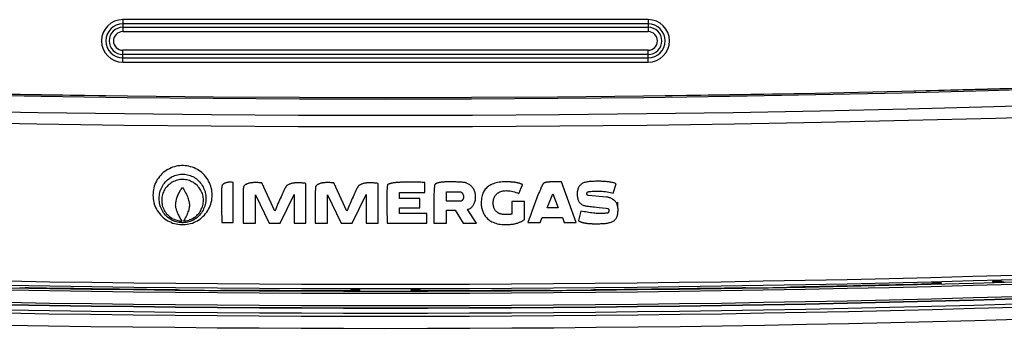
# Model space of a CAD drawing. Header units: centimetres. Extents: x 4745 to 39369, y 17389 to 19524.
# Tile 165 of 188: x 37112.91 to 37130.05, y 18529.39 to 18534.77. Entities that reach past the tile are written whole.
import ezdxf

# ---------------------------------------------------------------- set-up
doc = ezdxf.new("R2010")
doc.units = ezdxf.units.CM
doc.layers.add('$_urządzenia', color=250, linetype='Continuous')

# ---------------------------------------------------------------- blocks, each defined once
blk = doc.blocks.new('A$C92957c0b')
at = {"layer": '$_urządzenia'}
for p, q in [((-30.5, -1020.03), (-30.5, -1021.42)), ((30.5, -1020.03), (-30.5, -1020.03)), ((30.5, -1020.53), (-30.5, -1020.53)), ((30.5, -1020.03), (30.5, -1021.42)), ((-30.5, -1020.92), (30.5, -1020.92)), ((-30.5, -1021.42), (30.5, -1021.42)), ((-30.5, -1024.97), (-30.5, -1023.58)), ((30.5, -1023.58), (-30.5, -1023.58)), ((30.5, -1024.08), (-30.5, -1024.08)), ((30.5, -1024.97), (30.5, -1023.58)), ((-30.5, -1024.47), (30.5, -1024.47)), ((-30.5, -1024.97), (30.5, -1024.97)), ((-17.68, -1043.59), (-17.68, -1038.95)), ((-12.84, -1042.28), (-14.35, -1039.01)), ((-4.48, -1042.28), (-5.99, -1039.01)), ((2.15, -1038.92), (1.97, -1038.92)), ((2.33, -1038.91), (2.15, -1038.92)), ((2.53, -1038.91), (2.33, -1038.91)), ((2.73, -1038.91), (2.53, -1038.91)), ((2.95, -1038.91), (2.73, -1038.91)), ((3.18, -1038.91), (2.95, -1038.91)), ((3.42, -1038.92), (3.18, -1038.91)), ((3.68, -1038.92), (3.42, -1038.92)), ((4.55, -1040.11), (4.55, -1038.95)), ((22.15, -1043.6), (20.42, -1038.89)), ((-19.03, -1040.09), (-19.04, -1040.19)), ((-19.02, -1039.73), (-19.03, -1039.81)), ((-19.03, -1039.81), (-19.03, -1039.89)), ((-19.03, -1039.89), (-19.03, -1039.99)), ((-19.03, -1039.99), (-19.03, -1040.09)), ((-9.23, -1043.66), (-9.23, -1039.06)), ((-0.87, -1043.66), (-0.87, -1039.06)), ((0.17, -1040.03), (0.16, -1040.14)), ((0.16, -1040.14), (0.16, -1040.26)), ((0.18, -1039.75), (0.17, -1039.84)), ((0.17, -1039.84), (0.17, -1039.93)), ((0.17, -1039.93), (0.17, -1040.03)), ((0.18, -1039.7), (0.18, -1039.75)), ((1.63, -1040.83), (1.63, -1040.11)), ((1.63, -1040.11), (4.55, -1040.11)), ((5.64, -1040.09), (5.63, -1040.22)), ((5.65, -1039.86), (5.64, -1039.97)), ((5.64, -1039.97), (5.64, -1040.09)), ((5.65, -1039.69), (5.65, -1039.76)), ((5.65, -1039.76), (5.65, -1039.86)), ((7.07, -1041.14), (7.07, -1040.04)), ((7.07, -1040.04), (8.75, -1040.04)), ((15.49, -1040.22), (15.91, -1039.21)), ((17.81, -1040.14), (17.77, -1040.25)), ((17.86, -1040.03), (17.81, -1040.14)), ((17.9, -1039.93), (17.86, -1040.03)), ((17.94, -1039.84), (17.9, -1039.93)), ((17.98, -1039.75), (17.94, -1039.84)), ((18.02, -1039.66), (17.98, -1039.75)), ((24.39, -1039.95), (24.51, -1039.95)), ((26.45, -1040.19), (26.79, -1039.1)), ((-19.04, -1040.19), (-19.04, -1040.31)), ((-19.04, -1040.31), (-19.04, -1040.44)), ((-19.04, -1040.44), (-19.04, -1040.62)), ((-19.04, -1040.62), (-19.04, -1040.88)), ((-19.04, -1040.88), (-19.04, -1041.17)), ((-19.04, -1041.17), (-19.04, -1041.5)), ((-15.09, -1043.66), (-15.09, -1040.39)), ((-15.09, -1040.39), (-13.5, -1043.66)), ((-12.23, -1043.66), (-10.62, -1040.34)), ((-10.62, -1040.34), (-10.62, -1043.66)), ((-6.72, -1043.66), (-6.72, -1040.39)), ((-6.72, -1040.39), (-5.14, -1043.66)), ((-3.87, -1043.66), (-2.26, -1040.34)), ((-2.26, -1040.34), (-2.26, -1043.66)), ((0.16, -1040.83), (0.15, -1041.12)), ((0.15, -1041.12), (0.16, -1041.45)), ((0.16, -1040.26), (0.16, -1040.38)), ((0.16, -1040.38), (0.16, -1040.57)), ((0.16, -1040.57), (0.16, -1040.83)), ((3.98, -1040.83), (1.63, -1040.83)), ((3.98, -1041.89), (3.98, -1040.83)), ((5.63, -1040.57), (5.62, -1040.86)), ((5.62, -1040.86), (5.62, -1041.26)), ((5.62, -1041.26), (5.62, -1041.73)), ((5.63, -1040.22), (5.63, -1040.36)), ((5.63, -1040.36), (5.63, -1040.57)), ((8.73, -1041.14), (7.07, -1041.14)), ((14.68, -1041.17), (14.68, -1042.58)), ((16.15, -1041.17), (14.68, -1041.17)), ((16.15, -1043.26), (16.15, -1041.17)), ((17.42, -1041.15), (17.29, -1041.49)), ((17.54, -1040.84), (17.42, -1041.15)), ((17.62, -1040.63), (17.54, -1040.84)), ((17.69, -1040.43), (17.62, -1040.63)), ((17.77, -1040.25), (17.69, -1040.43)), ((18.75, -1041.91), (19.41, -1040.26)), ((19.41, -1040.26), (20.06, -1041.91)), ((25.67, -1040.64), (23.57, -1040.47)), ((26.99, -1041.94), (26.99, -1041.24)), ((-19.04, -1041.5), (-19.03, -1041.88)), ((-19.03, -1041.88), (-19.02, -1042.4)), ((-19.02, -1042.4), (-19, -1043.12)), ((0.16, -1041.45), (0.16, -1041.91)), ((0.16, -1041.91), (0.17, -1042.44)), ((0.17, -1042.44), (0.18, -1043.18)), ((1.63, -1042.56), (1.63, -1041.89)), ((1.63, -1041.89), (3.98, -1041.89)), ((5.62, -1041.73), (5.62, -1042.28)), ((5.62, -1042.28), (5.62, -1043.15)), ((7.07, -1043.66), (7.07, -1042.18)), ((7.07, -1042.18), (8.1, -1042.18)), ((8.1, -1042.18), (9.01, -1043.66)), ((10.58, -1043.66), (9.52, -1042.08)), ((16.99, -1042.31), (16.82, -1042.78)), ((17.14, -1041.88), (16.99, -1042.31)), ((17.29, -1041.49), (17.14, -1041.88)), ((20.06, -1041.91), (18.75, -1041.91)), ((22.66, -1042.29), (22.41, -1043.36)), ((24.8, -1041.86), (25.2, -1041.9)), ((25.2, -1041.9), (25.6, -1041.95)), ((25.6, -1041.95), (25.82, -1041.97)), ((-19, -1043.12), (-18.99, -1043.59)), ((-18.99, -1043.59), (-17.68, -1043.59)), ((0.18, -1043.18), (0.19, -1043.66)), ((4.78, -1042.56), (1.63, -1042.56)), ((4.78, -1043.66), (4.78, -1042.56)), ((5.62, -1043.15), (5.63, -1043.66)), ((16.68, -1043.17), (16.53, -1043.6)), ((16.53, -1043.6), (17.96, -1043.6)), ((16.82, -1042.78), (16.68, -1043.17)), ((17.96, -1043.6), (18.18, -1043.01)), ((18.18, -1043.01), (20.53, -1043.01)), ((20.53, -1043.01), (20.74, -1043.6)), ((20.74, -1043.6), (22.15, -1043.6)), ((-16.53, -1043.66), (-15.09, -1043.66)), ((-13.5, -1043.66), (-12.23, -1043.66)), ((-10.62, -1043.66), (-9.23, -1043.66)), ((-8.17, -1043.66), (-6.72, -1043.66)), ((-5.14, -1043.66), (-3.87, -1043.66)), ((-2.26, -1043.66), (-0.87, -1043.66)), ((0.19, -1043.66), (4.78, -1043.66)), ((5.63, -1043.66), (7.07, -1043.66)), ((9.01, -1043.66), (10.58, -1043.66)), ((70.5, -1050.4), (70.46, -1050.52)), ((71.5, -1050.37), (71.54, -1050.48)), ((-42.38, -1051.21), (-42.32, -1051.21)), ((-42.32, -1051.21), (-42.26, -1051.21)), ((-42.26, -1051.21), (-42.21, -1051.21)), ((-41.97, -1051.19), (-41.96, -1051.19)), ((-41.73, -1051.17), (-41.67, -1051.17)), ((-41.67, -1051.17), (-41.61, -1051.17)), ((-41.61, -1051.17), (-41.56, -1051.17)), ((-24.54, -1051.4), (-24.47, -1051.4)), ((-24.47, -1051.4), (-24.41, -1051.4)), ((-24.41, -1051.4), (-24.36, -1051.4)), ((-24.03, -1051.43), (-24.04, -1051.42)), ((-23.71, -1051.45), (-23.65, -1051.46)), ((-23.65, -1051.46), (-23.59, -1051.46)), ((-23.59, -1051.46), (-23.53, -1051.46)), ((-19.43, -1051.49), (-19.37, -1051.49)), ((-19.37, -1051.49), (-19.32, -1051.49)), ((-19.32, -1051.49), (-19.26, -1051.49)), ((-19.03, -1051.47), (-19.02, -1051.47)), ((-18.78, -1051.45), (-18.73, -1051.45)), ((-18.73, -1051.45), (-18.67, -1051.45)), ((-18.67, -1051.45), (-18.61, -1051.45)), ((-4.34, -1051.51), (-4.3, -1051.51)), ((-4.3, -1051.51), (-4.26, -1051.51)), ((-4.26, -1051.51), (-4.23, -1051.51)), ((-4.23, -1051.51), (-4.19, -1051.51)), ((-4.07, -1051.5), (-4.04, -1051.5)), ((-4.04, -1051.5), (-4, -1051.38)), ((-2.96, -1051.5), (-3, -1051.38)), ((3, -1051.38), (2.96, -1051.5)), ((4, -1051.38), (4.04, -1051.5)), ((4.04, -1051.5), (4.07, -1051.5)), ((4.23, -1051.51), (4.26, -1051.51)), ((4.26, -1051.51), (4.3, -1051.51)), ((4.3, -1051.51), (4.34, -1051.51)), ((18.52, -1051.45), (18.58, -1051.45)), ((18.58, -1051.45), (18.64, -1051.45)), ((18.64, -1051.45), (18.7, -1051.45)), ((19.02, -1051.47), (19.03, -1051.47)), ((19.34, -1051.49), (19.4, -1051.49)), ((19.4, -1051.49), (19.46, -1051.49)), ((19.46, -1051.49), (19.52, -1051.49)), ((23.62, -1051.46), (23.68, -1051.46)), ((23.68, -1051.46), (23.74, -1051.45)), ((23.74, -1051.45), (23.8, -1051.45)), ((24.04, -1051.42), (24.03, -1051.43)), ((24.27, -1051.4), (24.33, -1051.4)), ((24.33, -1051.4), (24.38, -1051.4)), ((24.38, -1051.4), (24.44, -1051.4)), ((41.46, -1051.17), (41.53, -1051.17)), ((41.53, -1051.17), (41.59, -1051.17)), ((41.59, -1051.17), (41.64, -1051.17)), ((41.96, -1051.19), (41.97, -1051.19)), ((42.29, -1051.21), (42.35, -1051.21)), ((42.35, -1051.21), (42.41, -1051.21)), ((42.41, -1051.21), (42.47, -1051.21)), ((46.57, -1051.14), (46.63, -1051.13)), ((46.63, -1051.13), (46.69, -1051.13)), ((46.69, -1051.13), (46.74, -1051.13)), ((46.98, -1051.1), (46.97, -1051.11)), ((47.22, -1051.08), (47.27, -1051.07)), ((47.27, -1051.07), (47.33, -1051.07)), ((47.33, -1051.07), (47.39, -1051.07)), ((63.22, -1050.72), (63.26, -1050.72)), ((63.26, -1050.72), (63.29, -1050.72)), ((63.29, -1050.72), (63.33, -1050.72)), ((63.43, -1050.71), (63.46, -1050.71)), ((63.46, -1050.7), (63.5, -1050.58)), ((64.54, -1050.68), (64.5, -1050.56)), ((71.54, -1050.49), (71.57, -1050.49)), ((71.73, -1050.49), (71.76, -1050.49)), ((71.76, -1050.49), (71.8, -1050.49)), ((71.8, -1050.49), (71.84, -1050.49))]:
    blk.add_line(p, q, dxfattribs=at)
for points in [[(149.83, -1024.78), (139.86, -1025.36), (129.88, -1025.9), (119.89, -1026.4), (109.91, -1026.86), (99.92, -1027.28), (89.94, -1027.66), (79.95, -1028), (69.96, -1028.3), (59.96, -1028.56), (49.97, -1028.78), (39.98, -1028.96), (29.98, -1029.1), (19.99, -1029.2), (9.99, -1029.26), (0, -1029.28), (-9.99, -1029.26), (-19.99, -1029.2), (-29.98, -1029.1), (-39.98, -1028.96), (-49.97, -1028.78)], [(149.7, -1024.61), (139.73, -1025.18), (129.76, -1025.72), (119.79, -1026.22), (109.81, -1026.68), (99.83, -1027.1), (89.86, -1027.48), (79.87, -1027.82), (69.89, -1028.12), (59.91, -1028.38), (49.93, -1028.6), (39.94, -1028.78), (29.96, -1028.92), (19.97, -1029.02), (9.99, -1029.08), (0, -1029.1), (-9.99, -1029.08), (-19.97, -1029.02), (-29.96, -1028.92), (-39.94, -1028.78), (-49.93, -1028.6)], [(149.7, -1024.62), (139.73, -1025.2), (129.76, -1025.74), (119.79, -1026.23), (109.81, -1026.69), (99.84, -1027.11), (89.86, -1027.49), (79.88, -1027.83), (69.89, -1028.13), (59.91, -1028.39), (49.93, -1028.61), (39.94, -1028.79), (29.96, -1028.93), (19.97, -1029.03), (9.99, -1029.09), (0, -1029.11), (-9.99, -1029.09), (-19.97, -1029.03), (-29.96, -1028.93), (-39.94, -1028.79), (-49.93, -1028.61)], [(151.35, -1026.59), (141.27, -1027.18), (131.19, -1027.73), (121.11, -1028.24), (111.02, -1028.71), (100.94, -1029.13), (90.85, -1029.52), (80.76, -1029.87), (70.67, -1030.17), (60.57, -1030.44), (50.48, -1030.66), (40.38, -1030.85), (30.29, -1030.99), (20.19, -1031.09), (10.1, -1031.15), (0, -1031.17), (-10.1, -1031.15), (-20.19, -1031.09), (-30.29, -1030.99), (-40.38, -1030.85), (-50.48, -1030.66)], [(151.68, -1027.9), (141.58, -1028.49), (131.47, -1029.04), (121.37, -1029.55), (111.26, -1030.02), (101.15, -1030.45), (91.04, -1030.84), (80.93, -1031.19), (70.82, -1031.5), (60.7, -1031.76), (50.59, -1031.99), (40.47, -1032.17), (30.35, -1032.32), (20.24, -1032.42), (10.12, -1032.48), (0, -1032.5), (-10.12, -1032.48), (-20.24, -1032.42), (-30.35, -1032.32), (-40.47, -1032.17), (-50.59, -1031.99)], [(-20.12, -1040.42), (-20.13, -1040.21), (-20.15, -1039.99), (-20.18, -1039.79), (-20.22, -1039.58), (-20.28, -1039.38), (-20.35, -1039.18), (-20.43, -1038.99), (-20.53, -1038.8), (-20.63, -1038.62), (-20.75, -1038.44), (-20.88, -1038.27), (-21.02, -1038.11), (-21.16, -1037.96), (-21.32, -1037.81), (-21.49, -1037.68), (-21.66, -1037.56), (-21.84, -1037.45), (-22.03, -1037.35), (-22.22, -1037.26), (-22.42, -1037.18), (-22.62, -1037.12), (-22.82, -1037.07), (-23.03, -1037.03), (-23.24, -1037), (-23.45, -1036.99), (-23.67, -1036.99), (-23.88, -1037), (-24.09, -1037.03), (-24.3, -1037.07), (-24.5, -1037.12), (-24.71, -1037.18), (-24.9, -1037.26), (-25.09, -1037.35), (-25.28, -1037.45), (-25.46, -1037.56), (-25.63, -1037.68), (-25.8, -1037.81), (-25.96, -1037.96), (-26.1, -1038.11), (-26.24, -1038.27), (-26.37, -1038.44), (-26.49, -1038.62), (-26.59, -1038.8), (-26.69, -1038.99), (-26.77, -1039.18), (-26.84, -1039.38), (-26.9, -1039.58), (-26.94, -1039.79), (-26.97, -1039.99), (-26.99, -1040.21), (-27, -1040.42)], [(-26.27, -1040.81), (-26.27, -1040.63), (-26.25, -1040.45), (-26.22, -1040.28), (-26.19, -1040.1), (-26.14, -1039.93), (-26.08, -1039.77), (-26.02, -1039.61), (-25.94, -1039.45), (-25.85, -1039.3), (-25.76, -1039.15), (-25.65, -1039.02), (-25.54, -1038.88), (-25.43, -1038.76), (-25.3, -1038.65), (-25.17, -1038.54), (-25.03, -1038.44), (-24.89, -1038.35), (-24.75, -1038.27), (-24.6, -1038.2), (-24.44, -1038.14), (-24.29, -1038.09), (-24.13, -1038.05), (-23.97, -1038.02), (-23.81, -1038), (-23.64, -1037.99), (-23.48, -1037.99), (-23.31, -1038), (-23.15, -1038.02), (-22.99, -1038.05), (-22.83, -1038.09), (-22.68, -1038.14), (-22.52, -1038.2), (-22.37, -1038.27), (-22.23, -1038.35), (-22.09, -1038.44), (-21.95, -1038.54), (-21.82, -1038.65), (-21.7, -1038.76), (-21.58, -1038.88), (-21.47, -1039.02), (-21.36, -1039.15), (-21.27, -1039.3), (-21.18, -1039.45), (-21.11, -1039.61), (-21.04, -1039.77), (-20.98, -1039.93), (-20.93, -1040.1), (-20.9, -1040.28), (-20.87, -1040.45), (-20.85, -1040.63), (-20.85, -1040.81)], [(-21.14, -1041.02), (-21.14, -1040.86), (-21.16, -1040.71), (-21.18, -1040.55), (-21.22, -1040.4), (-21.26, -1040.25), (-21.32, -1040.1), (-21.38, -1039.96), (-21.46, -1039.82), (-21.54, -1039.69), (-21.63, -1039.56), (-21.73, -1039.44), (-21.84, -1039.32), (-21.95, -1039.21), (-22.08, -1039.11), (-22.2, -1039.02), (-22.34, -1038.93), (-22.48, -1038.86), (-22.62, -1038.79), (-22.76, -1038.74), (-22.91, -1038.69), (-23.07, -1038.65), (-23.22, -1038.63), (-23.38, -1038.61), (-23.54, -1038.6), (-23.7, -1038.61), (-23.86, -1038.62), (-24.01, -1038.64), (-24.17, -1038.68), (-24.32, -1038.72), (-24.47, -1038.78), (-24.61, -1038.84), (-24.75, -1038.91), (-24.88, -1039), (-25.01, -1039.09), (-25.14, -1039.19), (-25.25, -1039.29), (-25.36, -1039.41), (-25.47, -1039.53), (-25.56, -1039.65), (-25.64, -1039.79), (-25.72, -1039.92), (-25.79, -1040.07), (-25.84, -1040.21), (-25.89, -1040.36), (-25.93, -1040.51), (-25.96, -1040.67), (-25.98, -1040.83), (-25.98, -1040.98), (-25.98, -1041.14)], [(-17.68, -1038.95), (-17.78, -1038.94), (-17.88, -1038.93), (-17.97, -1038.92), (-18.06, -1038.92), (-18.15, -1038.93), (-18.23, -1038.93), (-18.32, -1038.95), (-18.4, -1038.96), (-18.48, -1038.98), (-18.55, -1039), (-18.62, -1039.03), (-18.68, -1039.05), (-18.74, -1039.09), (-18.79, -1039.12), (-18.84, -1039.15), (-18.88, -1039.19), (-18.92, -1039.23), (-18.96, -1039.27)], [(-14.35, -1039.01), (-14.47, -1039), (-14.59, -1038.99), (-14.71, -1038.98), (-14.82, -1038.97), (-14.92, -1038.97), (-15.03, -1038.97), (-15.13, -1038.97), (-15.22, -1038.97), (-15.32, -1038.97), (-15.41, -1038.98), (-15.49, -1038.99), (-15.58, -1039), (-15.66, -1039.01), (-15.74, -1039.02), (-15.81, -1039.03), (-15.88, -1039.05), (-15.95, -1039.07), (-16.01, -1039.09), (-16.08, -1039.12), (-16.13, -1039.14), (-16.19, -1039.17), (-16.24, -1039.2), (-16.29, -1039.23), (-16.33, -1039.27), (-16.37, -1039.3), (-16.4, -1039.34), (-16.43, -1039.38), (-16.45, -1039.42), (-16.47, -1039.47), (-16.49, -1039.51), (-16.5, -1039.56), (-16.5, -1039.61), (-16.51, -1039.66)], [(-9.23, -1039.06), (-9.37, -1039.05), (-9.5, -1039.03), (-9.63, -1039.02), (-9.76, -1039.01), (-9.88, -1039.01), (-9.99, -1039), (-10.1, -1039), (-10.21, -1039), (-10.31, -1039), (-10.41, -1039.01), (-10.51, -1039.01), (-10.6, -1039.02), (-10.69, -1039.03), (-10.78, -1039.05), (-10.86, -1039.06), (-10.95, -1039.08), (-11.02, -1039.1), (-11.1, -1039.13), (-11.17, -1039.15), (-11.24, -1039.18), (-11.3, -1039.21), (-11.36, -1039.25), (-11.41, -1039.28), (-11.45, -1039.32), (-11.49, -1039.36), (-11.53, -1039.4), (-11.56, -1039.44)], [(-5.99, -1039.01), (-6.11, -1039), (-6.23, -1038.99), (-6.34, -1038.98), (-6.46, -1038.97), (-6.56, -1038.97), (-6.67, -1038.97), (-6.77, -1038.97), (-6.86, -1038.97), (-6.95, -1038.97), (-7.04, -1038.98), (-7.13, -1038.99), (-7.21, -1039), (-7.3, -1039.01), (-7.37, -1039.02), (-7.45, -1039.03), (-7.52, -1039.05), (-7.59, -1039.07), (-7.65, -1039.09), (-7.71, -1039.12), (-7.77, -1039.14), (-7.83, -1039.17), (-7.88, -1039.2), (-7.92, -1039.23), (-7.97, -1039.27), (-8, -1039.3), (-8.04, -1039.34), (-8.06, -1039.38), (-8.09, -1039.42), (-8.11, -1039.47), (-8.12, -1039.51), (-8.14, -1039.56), (-8.14, -1039.61), (-8.14, -1039.66)], [(-0.87, -1039.06), (-1.01, -1039.05), (-1.14, -1039.03), (-1.27, -1039.02), (-1.39, -1039.01), (-1.51, -1039.01), (-1.63, -1039), (-1.74, -1039), (-1.85, -1039), (-1.95, -1039), (-2.05, -1039.01), (-2.15, -1039.01), (-2.24, -1039.02), (-2.33, -1039.03), (-2.42, -1039.05), (-2.5, -1039.06), (-2.58, -1039.08), (-2.66, -1039.1), (-2.74, -1039.13), (-2.81, -1039.15), (-2.87, -1039.18), (-2.94, -1039.21), (-2.99, -1039.25), (-3.05, -1039.28), (-3.09, -1039.32), (-3.13, -1039.36), (-3.17, -1039.4), (-3.2, -1039.44)], [(1.97, -1038.92), (1.89, -1038.93), (1.81, -1038.93), (1.73, -1038.93), (1.65, -1038.94), (1.58, -1038.94), (1.5, -1038.95), (1.43, -1038.95), (1.36, -1038.96), (1.3, -1038.96), (1.23, -1038.97), (1.17, -1038.97), (1.11, -1038.98), (1.05, -1038.99), (0.99, -1038.99), (0.94, -1039), (0.88, -1039.01), (0.83, -1039.02), (0.78, -1039.03), (0.73, -1039.04), (0.68, -1039.05), (0.64, -1039.06), (0.59, -1039.07), (0.55, -1039.08), (0.5, -1039.09), (0.46, -1039.1), (0.42, -1039.11), (0.38, -1039.13), (0.35, -1039.14), (0.32, -1039.16), (0.29, -1039.18), (0.27, -1039.2), (0.25, -1039.23)], [(4.55, -1038.95), (4.39, -1038.95), (4.24, -1038.94), (4.1, -1038.93), (3.95, -1038.93), (3.68, -1038.92)], [(9.16, -1038.95), (9.03, -1038.94), (8.91, -1038.93), (8.78, -1038.92), (8.66, -1038.92), (8.55, -1038.91), (8.44, -1038.9), (8.33, -1038.9), (8.22, -1038.89), (8.12, -1038.89), (8.02, -1038.89), (7.92, -1038.88), (7.82, -1038.88), (7.73, -1038.88), (7.64, -1038.88), (7.56, -1038.88), (7.47, -1038.88), (7.39, -1038.88), (7.31, -1038.88), (7.23, -1038.88), (7.15, -1038.88), (7.08, -1038.88), (7.01, -1038.89), (6.94, -1038.89), (6.87, -1038.89), (6.8, -1038.9), (6.74, -1038.9), (6.68, -1038.91), (6.62, -1038.91), (6.56, -1038.92), (6.5, -1038.93), (6.45, -1038.93), (6.39, -1038.94), (6.34, -1038.95), (6.29, -1038.96), (6.24, -1038.97), (6.2, -1038.98), (6.15, -1038.99), (6.11, -1039), (6.07, -1039.01), (6.03, -1039.02), (5.99, -1039.04), (5.95, -1039.05), (5.91, -1039.07), (5.88, -1039.08), (5.84, -1039.1), (5.81, -1039.12), (5.79, -1039.14), (5.76, -1039.16), (5.74, -1039.18), (5.72, -1039.2), (5.71, -1039.23)], [(10.45, -1040.58), (10.45, -1040.46), (10.44, -1040.34), (10.42, -1040.23), (10.4, -1040.12), (10.37, -1040.02), (10.33, -1039.92), (10.29, -1039.83), (10.24, -1039.74), (10.19, -1039.66), (10.13, -1039.58), (10.07, -1039.5), (10, -1039.43), (9.93, -1039.36), (9.86, -1039.3), (9.78, -1039.24), (9.71, -1039.19), (9.64, -1039.15), (9.57, -1039.11), (9.5, -1039.07), (9.43, -1039.04), (9.36, -1039.01), (9.29, -1038.99), (9.23, -1038.97), (9.16, -1038.95)], [(14.03, -1038.88), (13.81, -1038.88), (13.6, -1038.89), (13.4, -1038.91), (13.21, -1038.93), (13.02, -1038.96), (12.85, -1039), (12.68, -1039.05), (12.52, -1039.1), (12.38, -1039.15), (12.24, -1039.22), (12.11, -1039.29), (11.99, -1039.36), (11.88, -1039.45), (11.77, -1039.54), (11.68, -1039.64), (11.59, -1039.74), (11.5, -1039.85), (11.43, -1039.96), (11.36, -1040.08), (11.3, -1040.21), (11.25, -1040.34), (11.21, -1040.48), (11.17, -1040.63), (11.15, -1040.78), (11.13, -1040.95), (11.11, -1041.12), (11.11, -1041.41)], [(15.91, -1039.21), (15.89, -1039.19), (15.86, -1039.17), (15.83, -1039.16), (15.8, -1039.14), (15.77, -1039.13), (15.74, -1039.12), (15.7, -1039.1), (15.67, -1039.09), (15.63, -1039.08), (15.59, -1039.06), (15.55, -1039.05), (15.51, -1039.04), (15.47, -1039.03), (15.42, -1039.02), (15.38, -1039.01), (15.33, -1039), (15.28, -1038.99), (15.24, -1038.98), (15.18, -1038.97), (15.13, -1038.96), (15.08, -1038.95), (15.02, -1038.94), (14.96, -1038.93), (14.9, -1038.93), (14.84, -1038.92), (14.78, -1038.91), (14.71, -1038.91), (14.64, -1038.9), (14.57, -1038.9), (14.5, -1038.89), (14.43, -1038.89), (14.35, -1038.88), (14.28, -1038.88), (14.2, -1038.88), (14.11, -1038.88), (14.03, -1038.88)], [(19.87, -1038.87), (19.8, -1038.87), (19.73, -1038.87), (19.66, -1038.87), (19.6, -1038.87), (19.54, -1038.87), (19.48, -1038.87), (19.42, -1038.88), (19.36, -1038.88), (19.31, -1038.88), (19.25, -1038.88), (19.2, -1038.88), (19.15, -1038.89), (19.1, -1038.89), (19.05, -1038.89), (19, -1038.9), (18.96, -1038.9), (18.91, -1038.91), (18.87, -1038.91), (18.83, -1038.92), (18.79, -1038.92), (18.75, -1038.93), (18.71, -1038.93), (18.67, -1038.94), (18.64, -1038.94), (18.61, -1038.95), (18.57, -1038.96), (18.54, -1038.97), (18.51, -1038.98), (18.48, -1038.99), (18.45, -1039), (18.43, -1039.01), (18.4, -1039.02), (18.37, -1039.03), (18.35, -1039.05), (18.33, -1039.07), (18.31, -1039.09), (18.29, -1039.12), (18.28, -1039.14), (18.26, -1039.16), (18.25, -1039.19), (18.23, -1039.22), (18.22, -1039.24), (18.2, -1039.27), (18.18, -1039.3), (18.17, -1039.33), (18.15, -1039.37), (18.14, -1039.4), (18.12, -1039.43), (18.1, -1039.47), (18.09, -1039.5), (18.07, -1039.54), (18.05, -1039.58), (18.02, -1039.66)], [(20.42, -1038.89), (20.33, -1038.89), (20.25, -1038.88), (20.17, -1038.88), (20.09, -1038.88), (20.01, -1038.88), (19.87, -1038.87)], [(24.84, -1038.81), (24.68, -1038.81), (24.52, -1038.81), (24.37, -1038.81), (24.22, -1038.82), (24.07, -1038.82), (23.93, -1038.83), (23.79, -1038.84), (23.66, -1038.85), (23.53, -1038.87), (23.41, -1038.89), (23.29, -1038.91), (23.18, -1038.94), (23.08, -1038.97), (22.98, -1039.01), (22.89, -1039.05), (22.81, -1039.1), (22.73, -1039.15), (22.66, -1039.21), (22.6, -1039.27), (22.54, -1039.33), (22.49, -1039.4), (22.44, -1039.47), (22.4, -1039.55), (22.36, -1039.63), (22.33, -1039.72), (22.31, -1039.82), (22.29, -1039.92), (22.27, -1040.03), (22.26, -1040.14), (22.26, -1040.26)], [(26.79, -1039.1), (26.71, -1039.06), (26.63, -1039.03), (26.55, -1039.01), (26.46, -1038.98), (26.36, -1038.96), (26.26, -1038.94), (26.17, -1038.92), (26.06, -1038.91), (25.96, -1038.89), (25.85, -1038.87), (25.73, -1038.86), (25.62, -1038.85), (25.5, -1038.84), (25.37, -1038.83), (25.25, -1038.82), (25.12, -1038.82), (24.98, -1038.81), (24.84, -1038.81)], [(-24.36, -1041.63), (-24.35, -1041.46), (-24.33, -1041.3), (-24.3, -1041.12), (-24.26, -1040.94), (-24.21, -1040.75), (-24.14, -1040.55), (-24.06, -1040.36), (-23.97, -1040.17), (-23.87, -1039.99), (-23.78, -1039.82), (-23.67, -1039.67), (-23.57, -1039.52)], [(-23.57, -1039.52), (-23.46, -1039.68), (-23.36, -1039.84), (-23.28, -1040), (-23.2, -1040.15), (-23.12, -1040.3), (-23.06, -1040.44), (-23, -1040.58), (-22.94, -1040.72), (-22.9, -1040.86), (-22.86, -1040.99), (-22.82, -1041.12), (-22.8, -1041.24), (-22.78, -1041.37), (-22.77, -1041.48), (-22.77, -1041.6)], [(-19, -1039.43), (-19, -1039.45), (-19, -1039.47), (-19, -1039.48), (-19.01, -1039.5), (-19.01, -1039.52), (-19.01, -1039.54), (-19.01, -1039.56), (-19.01, -1039.59), (-19.02, -1039.61), (-19.02, -1039.63), (-19.02, -1039.65), (-19.02, -1039.68), (-19.02, -1039.73)], [(-18.96, -1039.27), (-18.97, -1039.28), (-18.97, -1039.29), (-18.98, -1039.3), (-18.98, -1039.32), (-18.98, -1039.33), (-18.99, -1039.35), (-18.99, -1039.36), (-19, -1039.43)], [(-16.51, -1039.66), (-16.51, -1040.09), (-16.51, -1040.53), (-16.51, -1040.97), (-16.52, -1041.41), (-16.52, -1042.3)], [(-11.56, -1039.44), (-11.64, -1039.59), (-11.73, -1039.74), (-11.81, -1039.9), (-11.89, -1040.07), (-11.97, -1040.25)], [(-8.14, -1039.66), (-8.15, -1040.09), (-8.15, -1040.53), (-8.15, -1040.97), (-8.15, -1041.41), (-8.16, -1042.3)], [(-3.2, -1039.44), (-3.28, -1039.59), (-3.37, -1039.74), (-3.45, -1039.9), (-3.53, -1040.07), (-3.61, -1040.25)], [(0.21, -1039.39), (0.2, -1039.41), (0.2, -1039.43), (0.2, -1039.45), (0.2, -1039.47), (0.19, -1039.49), (0.19, -1039.51), (0.19, -1039.53), (0.19, -1039.55), (0.19, -1039.58), (0.19, -1039.6), (0.18, -1039.62), (0.18, -1039.65), (0.18, -1039.7)], [(0.25, -1039.23), (0.24, -1039.24), (0.23, -1039.25), (0.23, -1039.26), (0.22, -1039.28), (0.22, -1039.29), (0.22, -1039.31), (0.22, -1039.33), (0.21, -1039.39)], [(5.67, -1039.44), (5.67, -1039.46), (5.67, -1039.49), (5.67, -1039.52), (5.66, -1039.54), (5.66, -1039.57), (5.66, -1039.6), (5.66, -1039.63), (5.65, -1039.69)], [(5.71, -1039.23), (5.7, -1039.24), (5.7, -1039.26), (5.69, -1039.28), (5.69, -1039.3), (5.69, -1039.32), (5.68, -1039.35), (5.68, -1039.37), (5.68, -1039.39), (5.67, -1039.44)], [(8.75, -1040.04), (8.78, -1040.06), (8.81, -1040.08), (8.84, -1040.1), (8.87, -1040.13), (8.89, -1040.16), (8.92, -1040.2), (8.94, -1040.24), (8.97, -1040.28), (8.99, -1040.32), (9.01, -1040.37), (9.02, -1040.41), (9.04, -1040.47), (9.05, -1040.52), (9.05, -1040.57), (9.06, -1040.63)], [(12.61, -1040.73), (12.65, -1040.64), (12.7, -1040.55), (12.75, -1040.47), (12.8, -1040.4), (12.87, -1040.33), (12.93, -1040.26), (13.01, -1040.2), (13.09, -1040.15), (13.18, -1040.09), (13.28, -1040.05), (13.38, -1040.01), (13.5, -1039.97), (13.62, -1039.94), (13.75, -1039.92), (13.88, -1039.91), (14.03, -1039.9)], [(14.03, -1039.9), (14.17, -1039.91), (14.32, -1039.92), (14.47, -1039.94), (14.63, -1039.97), (14.79, -1040.01), (14.96, -1040.05), (15.13, -1040.1), (15.31, -1040.16), (15.49, -1040.22)], [(23.57, -1040.47), (23.56, -1040.47), (23.54, -1040.47), (23.53, -1040.46), (23.51, -1040.46), (23.49, -1040.45), (23.48, -1040.44), (23.46, -1040.43), (23.44, -1040.42), (23.43, -1040.4), (23.42, -1040.39), (23.41, -1040.37), (23.4, -1040.35), (23.39, -1040.33), (23.39, -1040.3), (23.38, -1040.28), (23.38, -1040.26), (23.38, -1040.23), (23.39, -1040.21), (23.39, -1040.18), (23.4, -1040.16), (23.4, -1040.14), (23.41, -1040.13), (23.42, -1040.11), (23.43, -1040.09), (23.45, -1040.08), (23.46, -1040.07), (23.47, -1040.06), (23.48, -1040.05), (23.5, -1040.04), (23.51, -1040.04), (23.52, -1040.03), (23.54, -1040.03), (23.55, -1040.03)], [(23.55, -1040.03), (23.58, -1040.01), (23.62, -1040.01), (23.65, -1040), (23.69, -1039.99), (23.73, -1039.99), (23.77, -1039.99), (23.81, -1039.98), (23.85, -1039.98), (23.98, -1039.97)], [(23.98, -1039.97), (24.03, -1039.97), (24.08, -1039.97), (24.13, -1039.96), (24.18, -1039.96), (24.23, -1039.96), (24.28, -1039.96), (24.34, -1039.95), (24.39, -1039.95)], [(24.51, -1039.95), (24.64, -1039.95), (24.7, -1039.95)], [(24.7, -1039.95), (24.93, -1039.96), (25.14, -1039.97), (25.35, -1039.99), (25.55, -1040.01), (25.75, -1040.03), (25.93, -1040.07), (26.11, -1040.1), (26.29, -1040.15), (26.45, -1040.19)], [(-27, -1040.42), (-26.99, -1040.63), (-26.97, -1040.84), (-26.94, -1041.05), (-26.9, -1041.26), (-26.84, -1041.46), (-26.77, -1041.66), (-26.69, -1041.85), (-26.59, -1042.04), (-26.49, -1042.22), (-26.37, -1042.4), (-26.24, -1042.57), (-26.1, -1042.73), (-25.96, -1042.88), (-25.8, -1043.03), (-25.63, -1043.16), (-25.46, -1043.28), (-25.28, -1043.39), (-25.09, -1043.49), (-24.9, -1043.58), (-24.71, -1043.66), (-24.5, -1043.72), (-24.3, -1043.77), (-24.09, -1043.81), (-23.88, -1043.84), (-23.67, -1043.85), (-23.45, -1043.85), (-23.24, -1043.84), (-23.03, -1043.81), (-22.82, -1043.77), (-22.62, -1043.72), (-22.42, -1043.66), (-22.22, -1043.58), (-22.03, -1043.49), (-21.84, -1043.39), (-21.66, -1043.28), (-21.49, -1043.16), (-21.32, -1043.03), (-21.16, -1042.88), (-21.02, -1042.73), (-20.88, -1042.57), (-20.75, -1042.4), (-20.63, -1042.22), (-20.53, -1042.04), (-20.43, -1041.85), (-20.35, -1041.66), (-20.28, -1041.46), (-20.22, -1041.26), (-20.18, -1041.05), (-20.15, -1040.84), (-20.13, -1040.63), (-20.12, -1040.42)], [(-20.85, -1040.81), (-20.85, -1040.99), (-20.87, -1041.17), (-20.9, -1041.34), (-20.93, -1041.52), (-20.98, -1041.69), (-21.04, -1041.85), (-21.11, -1042.01), (-21.18, -1042.17), (-21.27, -1042.32), (-21.36, -1042.46), (-21.47, -1042.6), (-21.58, -1042.73), (-21.7, -1042.86), (-21.82, -1042.97), (-21.95, -1043.08), (-22.09, -1043.18), (-22.23, -1043.27), (-22.37, -1043.35), (-22.52, -1043.42), (-22.68, -1043.48), (-22.83, -1043.53), (-22.99, -1043.57), (-23.15, -1043.6), (-23.31, -1043.62), (-23.48, -1043.63), (-23.64, -1043.63), (-23.81, -1043.62), (-23.97, -1043.6), (-24.13, -1043.57), (-24.29, -1043.53), (-24.44, -1043.48), (-24.6, -1043.42), (-24.75, -1043.35), (-24.89, -1043.27), (-25.03, -1043.18), (-25.17, -1043.08), (-25.3, -1042.97), (-25.43, -1042.86), (-25.54, -1042.73), (-25.65, -1042.6), (-25.76, -1042.46), (-25.85, -1042.32), (-25.94, -1042.17), (-26.02, -1042.01), (-26.08, -1041.85), (-26.14, -1041.69), (-26.19, -1041.52), (-26.22, -1041.34), (-26.25, -1041.17), (-26.27, -1040.99), (-26.27, -1040.81)], [(-25.98, -1041.14), (-25.97, -1041.3), (-25.94, -1041.45), (-25.91, -1041.61), (-25.87, -1041.76), (-25.82, -1041.91), (-25.75, -1042.05), (-25.68, -1042.19), (-25.6, -1042.32), (-25.51, -1042.45), (-25.41, -1042.58), (-25.31, -1042.69), (-25.19, -1042.8), (-25.07, -1042.91), (-24.95, -1043), (-24.81, -1043.09), (-24.68, -1043.17), (-24.54, -1043.23), (-24.39, -1043.29), (-24.24, -1043.34), (-24.09, -1043.38), (-23.93, -1043.41), (-23.78, -1043.43), (-23.62, -1043.44)], [(-23.45, -1043.43), (-23.3, -1043.42), (-23.15, -1043.4), (-23, -1043.37), (-22.85, -1043.33), (-22.7, -1043.27), (-22.56, -1043.21), (-22.41, -1043.14), (-22.28, -1043.07), (-22.15, -1042.98), (-22.03, -1042.89), (-21.91, -1042.79), (-21.81, -1042.69), (-21.71, -1042.58), (-21.61, -1042.46), (-21.53, -1042.33), (-21.45, -1042.2), (-21.38, -1042.06), (-21.31, -1041.92), (-21.26, -1041.77), (-21.22, -1041.62), (-21.18, -1041.47), (-21.16, -1041.32), (-21.14, -1041.17), (-21.14, -1041.02)], [(-11.97, -1040.25), (-12.13, -1040.61), (-12.22, -1040.8), (-12.3, -1040.99), (-12.39, -1041.19), (-12.48, -1041.4), (-12.56, -1041.61), (-12.66, -1041.82), (-12.75, -1042.05), (-12.84, -1042.28)], [(-3.61, -1040.25), (-3.77, -1040.61), (-3.85, -1040.8), (-3.94, -1040.99), (-4.03, -1041.19), (-4.11, -1041.4), (-4.2, -1041.61), (-4.29, -1041.82), (-4.39, -1042.05), (-4.48, -1042.28)], [(9.06, -1040.63), (9.05, -1040.68), (9.05, -1040.73), (9.04, -1040.78), (9.02, -1040.83), (9, -1040.87), (8.98, -1040.92), (8.96, -1040.96), (8.93, -1040.99), (8.91, -1041.02), (8.88, -1041.05), (8.85, -1041.08), (8.82, -1041.1), (8.79, -1041.11), (8.76, -1041.13), (8.73, -1041.14)], [(9.52, -1042.08), (9.58, -1042.07), (9.64, -1042.05), (9.7, -1042.03), (9.76, -1042), (9.82, -1041.96), (9.88, -1041.92), (9.94, -1041.88), (10, -1041.83), (10.06, -1041.77), (10.11, -1041.7), (10.17, -1041.63), (10.22, -1041.56), (10.26, -1041.47), (10.31, -1041.38), (10.34, -1041.29), (10.38, -1041.19), (10.4, -1041.08), (10.43, -1040.96), (10.44, -1040.84), (10.45, -1040.71), (10.45, -1040.58)], [(14.68, -1042.58), (14.68, -1042.59), (14.68, -1042.59), (14.68, -1042.6), (14.68, -1042.6), (14.67, -1042.6), (14.67, -1042.6), (14.66, -1042.61), (14.66, -1042.61), (14.66, -1042.61), (14.65, -1042.62), (14.65, -1042.62), (14.64, -1042.62), (14.64, -1042.62), (14.63, -1042.63), (14.63, -1042.63), (14.62, -1042.63), (14.61, -1042.63), (14.61, -1042.63), (14.6, -1042.64), (14.6, -1042.64), (14.59, -1042.64), (14.58, -1042.64), (14.57, -1042.65), (14.57, -1042.65), (14.56, -1042.65), (14.55, -1042.65), (14.54, -1042.65), (14.53, -1042.66), (14.53, -1042.66), (14.52, -1042.66), (14.51, -1042.66), (14.5, -1042.66), (14.49, -1042.66), (14.48, -1042.67), (14.47, -1042.67), (14.46, -1042.67), (14.44, -1042.67), (14.43, -1042.67), (14.42, -1042.67), (14.41, -1042.67), (14.4, -1042.68), (14.38, -1042.68), (14.37, -1042.68), (14.36, -1042.68), (14.34, -1042.68), (14.33, -1042.68), (14.32, -1042.68), (14.3, -1042.68), (14.28, -1042.68), (14.27, -1042.69), (14.25, -1042.69), (14.24, -1042.69), (14.22, -1042.69), (14.2, -1042.69), (14.18, -1042.69), (14.16, -1042.69), (14.15, -1042.69), (14.13, -1042.69), (14.11, -1042.69), (14.09, -1042.69), (14.06, -1042.69), (14.04, -1042.69), (14.02, -1042.69), (14, -1042.69), (13.97, -1042.69), (13.95, -1042.69), (13.92, -1042.69), (13.9, -1042.69), (13.87, -1042.69), (13.84, -1042.68), (13.82, -1042.68), (13.79, -1042.68), (13.76, -1042.68), (13.73, -1042.67), (13.7, -1042.67), (13.66, -1042.67), (13.63, -1042.66), (13.6, -1042.66), (13.56, -1042.65), (13.53, -1042.64), (13.49, -1042.64), (13.45, -1042.63), (13.41, -1042.62), (13.37, -1042.61), (13.33, -1042.59), (13.29, -1042.58), (13.24, -1042.56), (13.2, -1042.55), (13.15, -1042.53), (13.11, -1042.5), (13.06, -1042.48), (13.01, -1042.45), (12.97, -1042.42), (12.92, -1042.38), (12.87, -1042.34), (12.82, -1042.29), (12.78, -1042.24), (12.73, -1042.18), (12.69, -1042.12), (12.65, -1042.05), (12.62, -1041.98), (12.59, -1041.9), (12.56, -1041.81), (12.54, -1041.72), (12.52, -1041.62), (12.51, -1041.52), (12.51, -1041.41), (12.51, -1041.29), (12.51, -1041.18), (12.53, -1041.05), (12.55, -1040.94), (12.58, -1040.83), (12.61, -1040.73)], [(22.26, -1040.26), (22.26, -1040.38), (22.27, -1040.49), (22.28, -1040.6), (22.3, -1040.71), (22.32, -1040.81), (22.34, -1040.91), (22.37, -1041), (22.41, -1041.08), (22.45, -1041.16), (22.5, -1041.23), (22.55, -1041.3), (22.6, -1041.36), (22.66, -1041.41), (22.72, -1041.46), (22.78, -1041.51), (22.85, -1041.55), (22.93, -1041.58), (23, -1041.61), (23.09, -1041.63), (23.18, -1041.66), (23.27, -1041.67), (23.37, -1041.69), (23.47, -1041.7), (23.57, -1041.71)], [(27, -1042.14), (27, -1042.01), (26.98, -1041.9), (26.97, -1041.79), (26.94, -1041.68), (26.91, -1041.58), (26.88, -1041.49), (26.84, -1041.4), (26.8, -1041.32), (26.75, -1041.25), (26.69, -1041.17), (26.63, -1041.1), (26.56, -1041.04), (26.49, -1040.97), (26.41, -1040.91), (26.33, -1040.86), (26.25, -1040.82), (26.17, -1040.78), (26.09, -1040.75), (26.02, -1040.72), (25.94, -1040.69), (25.87, -1040.68), (25.8, -1040.66), (25.73, -1040.65), (25.67, -1040.64)], [(-23.62, -1043.44), (-23.69, -1043.32), (-23.76, -1043.2), (-23.83, -1043.08), (-23.89, -1042.97), (-23.95, -1042.86), (-24, -1042.75), (-24.05, -1042.65), (-24.1, -1042.54), (-24.15, -1042.44), (-24.19, -1042.34), (-24.22, -1042.25), (-24.26, -1042.15), (-24.28, -1042.06), (-24.31, -1041.97), (-24.33, -1041.88), (-24.34, -1041.79), (-24.35, -1041.71), (-24.36, -1041.63)], [(-22.77, -1041.6), (-22.77, -1041.7), (-22.78, -1041.81), (-22.79, -1041.92), (-22.82, -1042.03), (-22.85, -1042.14), (-22.88, -1042.26), (-22.93, -1042.38), (-22.97, -1042.51), (-23.03, -1042.63), (-23.08, -1042.76), (-23.15, -1042.89), (-23.21, -1043.02), (-23.29, -1043.16), (-23.36, -1043.29), (-23.45, -1043.43)], [(-16.52, -1042.3), (-16.53, -1042.75), (-16.53, -1043.66)], [(-8.16, -1042.3), (-8.17, -1042.75), (-8.17, -1043.66)], [(11.11, -1041.41), (11.11, -1041.51), (11.12, -1041.62), (11.13, -1041.73), (11.15, -1041.85), (11.18, -1041.96), (11.21, -1042.09), (11.25, -1042.21), (11.3, -1042.34), (11.35, -1042.47), (11.42, -1042.61), (11.49, -1042.73), (11.58, -1042.85), (11.66, -1042.96), (11.76, -1043.07), (11.86, -1043.17), (11.97, -1043.26), (12.09, -1043.35), (12.21, -1043.43), (12.35, -1043.51), (12.49, -1043.58), (12.65, -1043.64), (12.81, -1043.69), (12.98, -1043.74), (13.15, -1043.78), (13.32, -1043.81), (13.49, -1043.83), (13.65, -1043.84), (13.8, -1043.85), (13.94, -1043.85), (14.08, -1043.85), (14.22, -1043.85), (14.34, -1043.84), (14.47, -1043.83), (14.59, -1043.81), (14.7, -1043.8), (14.82, -1043.78), (14.92, -1043.76), (15.03, -1043.74), (15.12, -1043.71), (15.22, -1043.69), (15.31, -1043.66), (15.4, -1043.63), (15.48, -1043.6), (15.56, -1043.57), (15.64, -1043.54), (15.71, -1043.51), (15.78, -1043.47), (15.85, -1043.44), (15.92, -1043.4), (15.98, -1043.37), (16.04, -1043.33), (16.09, -1043.3), (16.15, -1043.26)], [(24.76, -1042.56), (24.61, -1042.55), (24.45, -1042.54), (24.29, -1042.53), (24.13, -1042.51), (23.96, -1042.49), (23.79, -1042.47), (23.61, -1042.44), (23.43, -1042.41), (23.25, -1042.38), (23.06, -1042.35), (22.86, -1042.32), (22.66, -1042.29)], [(23.57, -1041.71), (23.74, -1041.74), (23.9, -1041.76), (24.08, -1041.78), (24.25, -1041.8), (24.8, -1041.86)], [(24.57, -1043.74), (24.72, -1043.74), (24.87, -1043.74), (25.01, -1043.73), (25.14, -1043.73), (25.28, -1043.72), (25.4, -1043.71), (25.53, -1043.7), (25.65, -1043.68), (25.76, -1043.66), (25.87, -1043.64), (25.98, -1043.62), (26.08, -1043.59), (26.18, -1043.56), (26.27, -1043.53), (26.35, -1043.49), (26.43, -1043.44), (26.5, -1043.4), (26.57, -1043.35), (26.63, -1043.3), (26.68, -1043.24), (26.73, -1043.18), (26.78, -1043.12), (26.82, -1043.05), (26.86, -1042.97), (26.89, -1042.88), (26.92, -1042.79), (26.95, -1042.7), (26.97, -1042.59), (26.98, -1042.49), (26.99, -1042.37), (27, -1042.26), (27, -1042.14)], [(25.92, -1042.24), (25.92, -1042.28), (25.92, -1042.31), (25.91, -1042.34), (25.9, -1042.37), (25.89, -1042.39), (25.88, -1042.42), (25.87, -1042.44), (25.85, -1042.46), (25.84, -1042.47), (25.82, -1042.49), (25.8, -1042.5), (25.78, -1042.51), (25.77, -1042.51), (25.75, -1042.52), (25.73, -1042.52)], [(25.82, -1041.97), (25.83, -1041.97), (25.84, -1041.97), (25.84, -1041.98), (25.85, -1041.98), (25.86, -1041.99), (25.86, -1042), (25.87, -1042), (25.88, -1042.01), (25.88, -1042.02), (25.89, -1042.03), (25.89, -1042.04), (25.9, -1042.05), (25.9, -1042.06), (25.9, -1042.07), (25.91, -1042.08), (25.91, -1042.1), (25.91, -1042.11), (25.92, -1042.12), (25.92, -1042.13), (25.92, -1042.15), (25.92, -1042.16), (25.92, -1042.18), (25.92, -1042.19), (25.92, -1042.21), (25.92, -1042.23), (25.92, -1042.24)], [(22.41, -1043.36), (22.42, -1043.37), (22.42, -1043.39), (22.43, -1043.4), (22.45, -1043.41), (22.46, -1043.42), (22.47, -1043.43), (22.49, -1043.44), (22.5, -1043.45), (22.52, -1043.46), (22.53, -1043.47), (22.55, -1043.48), (22.57, -1043.49), (22.59, -1043.49), (22.6, -1043.5), (22.62, -1043.51), (22.64, -1043.52), (22.67, -1043.53), (22.69, -1043.54), (22.71, -1043.55), (22.73, -1043.56), (22.76, -1043.56), (22.78, -1043.57), (22.81, -1043.58), (22.84, -1043.59), (22.87, -1043.6), (22.9, -1043.6), (22.93, -1043.61), (22.96, -1043.62), (22.99, -1043.63), (23.02, -1043.63), (23.06, -1043.64), (23.09, -1043.65), (23.13, -1043.65), (23.17, -1043.66), (23.21, -1043.67), (23.25, -1043.67), (23.29, -1043.68), (23.33, -1043.68), (23.37, -1043.69), (23.42, -1043.69), (23.47, -1043.7), (23.51, -1043.7), (23.56, -1043.71), (23.61, -1043.71), (23.66, -1043.72), (23.72, -1043.72), (23.77, -1043.72), (23.83, -1043.73), (23.89, -1043.73), (23.95, -1043.73), (24.01, -1043.74), (24.07, -1043.74), (24.14, -1043.74), (24.21, -1043.74), (24.27, -1043.74), (24.35, -1043.74), (24.57, -1043.74)], [(25.73, -1042.52), (25.63, -1042.53), (25.53, -1042.53), (25.43, -1042.54), (25.32, -1042.55), (25.22, -1042.55), (25.11, -1042.55), (24.99, -1042.56), (24.88, -1042.56), (24.76, -1042.56)], [(-42.47, -1051.21), (-42.44, -1051.21), (-42.38, -1051.21)], [(-42.21, -1051.21), (-42.18, -1051.21), (-42.15, -1051.21), (-42.13, -1051.21), (-42.11, -1051.21), (-42.09, -1051.21), (-42.07, -1051.21), (-42.05, -1051.2), (-42.03, -1051.2), (-42.02, -1051.2), (-42.01, -1051.2), (-42, -1051.2), (-41.99, -1051.2), (-41.98, -1051.2), (-41.97, -1051.2), (-41.97, -1051.19)], [(-41.96, -1051.19), (-41.96, -1051.19), (-41.95, -1051.19), (-41.95, -1051.18), (-41.94, -1051.18), (-41.93, -1051.18)], [(-41.93, -1051.18), (-41.91, -1051.18), (-41.9, -1051.18), (-41.88, -1051.18), (-41.86, -1051.18), (-41.84, -1051.18), (-41.82, -1051.18), (-41.8, -1051.17), (-41.78, -1051.17), (-41.75, -1051.17), (-41.73, -1051.17)], [(-41.56, -1051.17), (-41.49, -1051.17), (-41.46, -1051.17)], [(-24.36, -1051.4), (-24.3, -1051.4), (-24.27, -1051.4), (-24.25, -1051.4), (-24.22, -1051.4), (-24.2, -1051.41), (-24.18, -1051.41), (-24.16, -1051.41), (-24.14, -1051.41), (-24.12, -1051.41), (-24.1, -1051.41), (-24.09, -1051.41), (-24.07, -1051.42), (-24.06, -1051.42), (-24.05, -1051.42), (-24.05, -1051.42), (-24.04, -1051.42), (-24.04, -1051.42)], [(-24.03, -1051.43), (-24.03, -1051.43), (-24.02, -1051.43), (-24.01, -1051.43), (-24, -1051.44), (-23.99, -1051.44)], [(-23.99, -1051.44), (-23.98, -1051.44), (-23.97, -1051.44), (-23.95, -1051.44), (-23.93, -1051.44), (-23.91, -1051.44), (-23.89, -1051.45), (-23.87, -1051.45), (-23.85, -1051.45), (-23.82, -1051.45), (-23.8, -1051.45), (-23.77, -1051.45), (-23.71, -1051.45)], [(-19.52, -1051.49), (-19.49, -1051.49), (-19.43, -1051.49)], [(-19.26, -1051.49), (-19.23, -1051.49), (-19.21, -1051.49), (-19.19, -1051.49), (-19.16, -1051.49), (-19.14, -1051.49), (-19.12, -1051.48), (-19.11, -1051.48), (-19.09, -1051.48), (-19.08, -1051.48), (-19.06, -1051.48), (-19.05, -1051.48), (-19.04, -1051.48), (-19.03, -1051.47), (-19.03, -1051.47), (-19.03, -1051.47)], [(-19.02, -1051.47), (-19.01, -1051.47), (-19.01, -1051.46), (-19, -1051.46), (-18.99, -1051.46), (-18.98, -1051.46)], [(-18.98, -1051.46), (-18.97, -1051.46), (-18.95, -1051.46), (-18.94, -1051.46), (-18.92, -1051.45), (-18.9, -1051.45), (-18.88, -1051.45), (-18.86, -1051.45), (-18.83, -1051.45), (-18.81, -1051.45), (-18.78, -1051.45)], [(-18.61, -1051.45), (-18.55, -1051.45), (-18.52, -1051.45)], [(-4.19, -1051.51), (-4.17, -1051.51), (-4.16, -1051.51), (-4.14, -1051.51), (-4.13, -1051.51), (-4.11, -1051.51), (-4.1, -1051.51), (-4.09, -1051.5), (-4.08, -1051.5), (-4.07, -1051.5), (-4.06, -1051.5), (-4.06, -1051.5), (-4.05, -1051.5), (-4.05, -1051.5), (-4.04, -1051.5), (-4.04, -1051.5), (-4.04, -1051.5)], [(4.04, -1051.5), (4.04, -1051.5), (4.04, -1051.5), (4.05, -1051.5), (4.05, -1051.5), (4.06, -1051.5), (4.06, -1051.5), (4.07, -1051.5), (4.08, -1051.5), (4.09, -1051.5), (4.1, -1051.51), (4.11, -1051.51), (4.13, -1051.51), (4.14, -1051.51), (4.16, -1051.51), (4.17, -1051.51), (4.19, -1051.51), (4.23, -1051.51)], [(18.7, -1051.45), (18.76, -1051.45), (18.78, -1051.45), (18.81, -1051.45), (18.83, -1051.45), (18.86, -1051.45), (18.88, -1051.45), (18.9, -1051.45), (18.92, -1051.45), (18.94, -1051.46), (18.95, -1051.46), (18.97, -1051.46), (18.98, -1051.46), (18.99, -1051.46), (19, -1051.46), (19.01, -1051.46), (19.01, -1051.47), (19.02, -1051.47)], [(19.03, -1051.47), (19.03, -1051.47), (19.03, -1051.47), (19.04, -1051.48), (19.05, -1051.48), (19.06, -1051.48)], [(19.06, -1051.48), (19.08, -1051.48), (19.09, -1051.48), (19.11, -1051.48), (19.12, -1051.48), (19.14, -1051.49), (19.16, -1051.49), (19.19, -1051.49), (19.21, -1051.49), (19.23, -1051.49), (19.26, -1051.49), (19.29, -1051.49), (19.34, -1051.49)], [(23.53, -1051.46), (23.56, -1051.46), (23.62, -1051.46)], [(23.8, -1051.45), (23.82, -1051.45), (23.85, -1051.45), (23.87, -1051.45), (23.89, -1051.45), (23.91, -1051.44), (23.93, -1051.44), (23.95, -1051.44), (23.97, -1051.44), (23.98, -1051.44), (23.99, -1051.44), (24, -1051.44), (24.01, -1051.43), (24.02, -1051.43), (24.03, -1051.43), (24.03, -1051.43)], [(24.04, -1051.42), (24.04, -1051.42), (24.05, -1051.42), (24.05, -1051.42), (24.06, -1051.42), (24.07, -1051.42)], [(24.07, -1051.42), (24.09, -1051.41), (24.1, -1051.41), (24.12, -1051.41), (24.14, -1051.41), (24.16, -1051.41), (24.18, -1051.41), (24.2, -1051.41), (24.22, -1051.4), (24.25, -1051.4), (24.27, -1051.4)], [(24.44, -1051.4), (24.51, -1051.4), (24.54, -1051.4)], [(41.64, -1051.17), (41.7, -1051.17), (41.73, -1051.17), (41.75, -1051.17), (41.78, -1051.17), (41.8, -1051.17), (41.82, -1051.18), (41.84, -1051.18), (41.86, -1051.18), (41.88, -1051.18), (41.9, -1051.18), (41.91, -1051.18), (41.93, -1051.18), (41.94, -1051.18), (41.95, -1051.18), (41.95, -1051.19), (41.96, -1051.19), (41.96, -1051.19)], [(41.97, -1051.19), (41.97, -1051.2), (41.98, -1051.2), (41.99, -1051.2), (42, -1051.2), (42.01, -1051.2)], [(42.01, -1051.2), (42.02, -1051.2), (42.03, -1051.2), (42.05, -1051.2), (42.07, -1051.21), (42.09, -1051.21), (42.11, -1051.21), (42.13, -1051.21), (42.15, -1051.21), (42.18, -1051.21), (42.21, -1051.21), (42.23, -1051.21), (42.29, -1051.21)], [(46.48, -1051.14), (46.51, -1051.14), (46.57, -1051.14)], [(46.74, -1051.13), (46.77, -1051.13), (46.79, -1051.13), (46.81, -1051.13), (46.84, -1051.12), (46.86, -1051.12), (46.88, -1051.12), (46.89, -1051.12), (46.91, -1051.12), (46.92, -1051.12), (46.94, -1051.11), (46.95, -1051.11), (46.96, -1051.11), (46.97, -1051.11), (46.97, -1051.11), (46.97, -1051.11)], [(46.98, -1051.1), (46.99, -1051.1), (46.99, -1051.1), (47, -1051.1), (47.01, -1051.09), (47.02, -1051.09)], [(47.02, -1051.09), (47.03, -1051.09), (47.05, -1051.09), (47.06, -1051.09), (47.08, -1051.09), (47.1, -1051.08), (47.12, -1051.08), (47.14, -1051.08), (47.17, -1051.08), (47.19, -1051.08), (47.22, -1051.08)], [(47.39, -1051.07), (47.45, -1051.07), (47.48, -1051.07)], [(63.16, -1050.72), (63.18, -1050.72), (63.22, -1050.72)], [(63.33, -1050.72), (63.34, -1050.72), (63.36, -1050.71), (63.37, -1050.71), (63.39, -1050.71), (63.4, -1050.71), (63.41, -1050.71), (63.42, -1050.71), (63.43, -1050.71), (63.44, -1050.71), (63.44, -1050.71), (63.45, -1050.7), (63.45, -1050.7), (63.46, -1050.7), (63.46, -1050.7), (63.46, -1050.7)], [(71.54, -1050.48), (71.54, -1050.48), (71.54, -1050.49), (71.55, -1050.49), (71.55, -1050.49), (71.56, -1050.49), (71.56, -1050.49), (71.57, -1050.49), (71.58, -1050.49), (71.59, -1050.49), (71.6, -1050.49), (71.61, -1050.49), (71.63, -1050.49), (71.64, -1050.49), (71.66, -1050.49), (71.67, -1050.49), (71.69, -1050.49), (71.73, -1050.49)]]:
    blk.add_lwpolyline(points, dxfattribs=at)
for centre, radius, start, end in [((-30.5, -1022.5), 2.47, 90, 270), ((-30.5, -1022.5), 1.97, 90, 270), ((30.5, -1022.5), 2.47, 270, 90), ((30.5, -1022.5), 1.97, 270, 90), ((-30.5, -1022.5), 1.58, 90, 270), ((-30.5, -1022.5), 1.08, 90, 270), ((30.5, -1022.5), 1.58, 270, 90), ((30.5, -1022.5), 1.08, 270, 90), ((0, 1468.5), 2520.32, 266.45399, 273.54601), ((0, 1468.5), 2520.07, 266.45399, 273.54601), ((0, 1468.5), 2519.78, 266.45399, 273.54601), ((0, 1468.5), 2519.28, 266.45399, 273.54601), ((0, 1468.5), 2522.63, 266.45399, 273.54601), ((0, 1468.5), 2522.01, 266.45399, 273.54601), ((0, 1468.5), 2522.05, 266.45399, 273.54601), ((0, 1468.5), 2521.76, 266.45399, 273.54601), ((0, 1468.5), 2523, 266.44916, 273.55084), ((0, 1468.5), 2519.88, 271.6032, 271.62595), ((0, 1468.5), 2524.4, 266.44916, 273.55084), ((0, 1468.5), 2520.01, 269.05722, 269.44213), ((0, 1468.5), 2520.07, 269.46497, 269.55611), ((0, 1468.5), 2520.01, 269.57893, 269.90136), ((0, 1468.5), 2520.01, 269.90818, 269.93272), ((0, 1468.5), 2519.88, 269.90905, 269.93179), ((0, 1468.5), 2520.01, 270.06728, 270.09182), ((0, 1468.5), 2519.88, 270.06821, 270.09095), ((0, 1468.5), 2520.01, 270.09864, 270.42107), ((0, 1468.5), 2520.07, 270.44389, 270.53503), ((0, 1468.5), 2520.01, 270.55787, 270.94278), ((0, 1468.5), 2520.07, 270.96558, 271.05674), ((0, 1468.5), 2520.01, 271.07959, 271.43621), ((0, 1468.5), 2520.01, 271.44304, 271.46758), ((0, 1468.5), 2519.88, 271.44398, 271.46673), ((0, 1468.5), 2520.01, 271.6022, 271.62675)]:
    blk.add_arc(centre, radius, start, end, dxfattribs=at)

msp = doc.modelspace()

# ---------------------------------------------------------------- block references
at = {"layer": '$_urządzenia', "xscale": 0.15, "yscale": 0.15, "zscale": 0.15}
msp.add_blockref('A$C92957c0b', (37119.279, 18687.776), dxfattribs=at)

doc.saveas('drawing.dxf')
